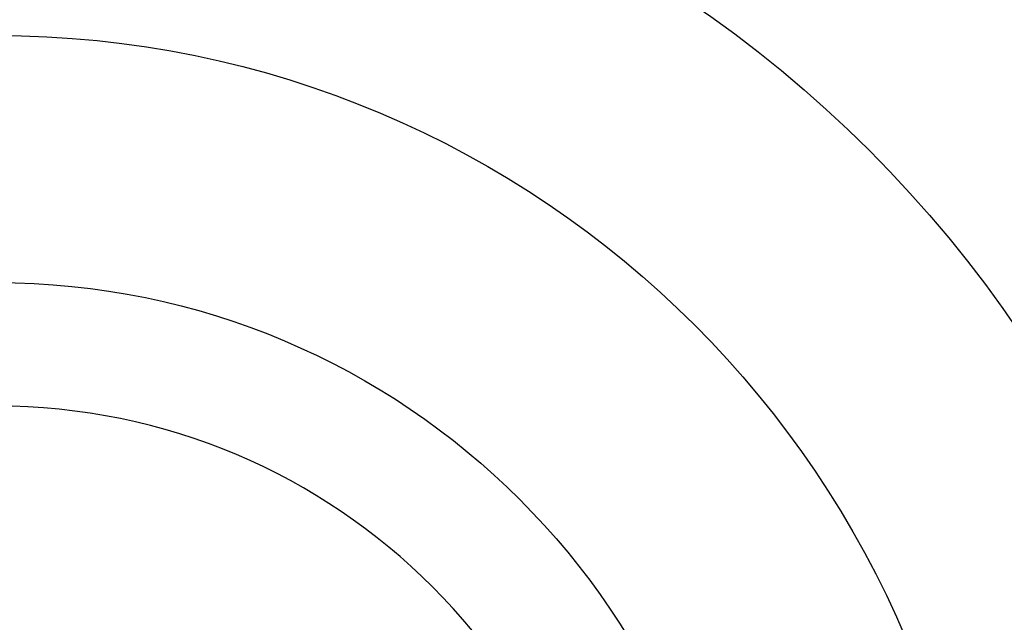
# Model space of a CAD drawing. Header units: millimetres. Extents: x 102 to 327, y 62 to 511.
# Tile 67 of 71: x 215 to 234, y 99 to 111. Entities that reach past the tile are written whole.
import ezdxf

# ---------------------------------------------------------------- set-up
doc = ezdxf.new("R2010")
doc.units = ezdxf.units.MM
doc.header["$LTSCALE"] = 47.498
doc.layers.get('0').update_dxf_attribs({"linetype": 'CONTINUOUS'})
doc.layers.add('KONSTR_EL', color=7, linetype='CONTINUOUS')

msp = doc.modelspace()

# ---------------------------------------------------------------- linework, layer by layer
at = {"color": 7, "linetype": 'CONTINUOUS'}
msp.add_arc((214.704, 91.13), 85, 5.40054, 174.59946, dxfattribs=at)
at = {"layer": 'KONSTR_EL', "color": 4, "linetype": 'CONTINUOUS'}
for radius in [24, 19.2, 14.4]:
    msp.add_circle((214.704, 91.13), radius, dxfattribs=at)
msp.add_arc((214.704, 91.13), 12, 180, 90, dxfattribs=at)

doc.saveas('drawing.dxf')
